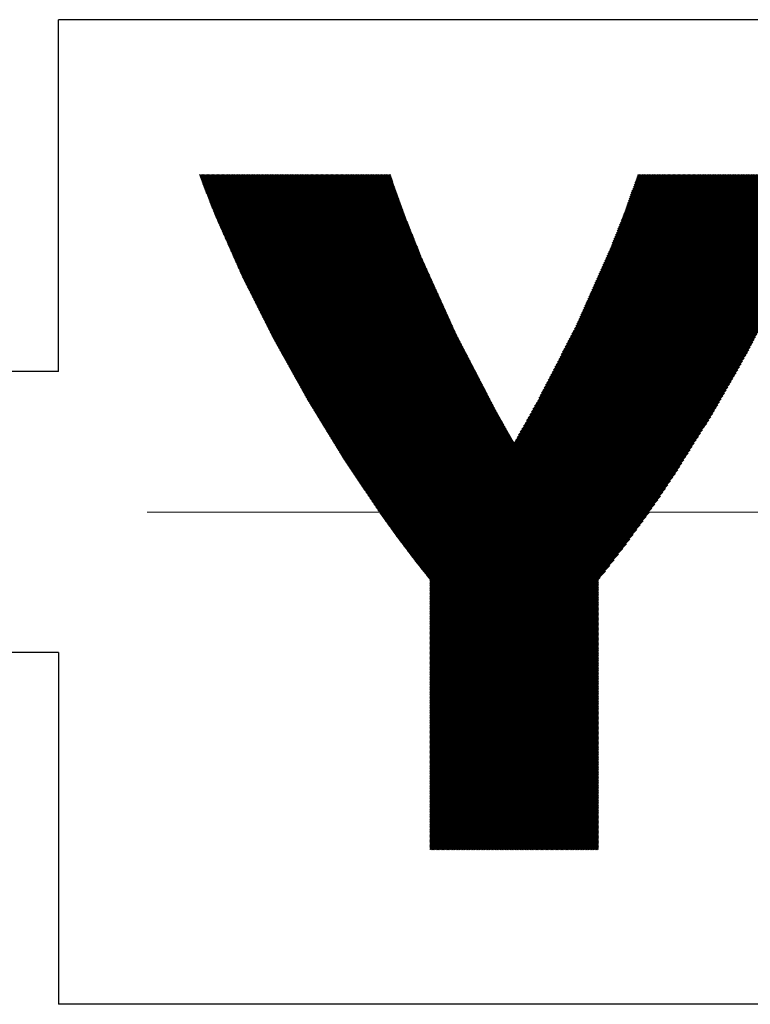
# Model space of a CAD drawing. Header units: millimetres. Extents: x 0 to 594, y 0 to 420.
# Tile 11 of 118: x 168.41 to 173.6, y 190.45 to 197.45. Entities that reach past the tile are written whole.
import ezdxf

# ---------------------------------------------------------------- set-up
doc = ezdxf.new("R2010")
doc.units = ezdxf.units.MM
doc.header["$LTSCALE"] = 0.257233
doc.linetypes.add('CENTER', pattern=[50.8, 31.75, -6.35, 6.35, -6.35])
doc.layers.add('NoLayerName_001', color=7, linetype='Continuous')
doc.layers.add('NoLayerName_002', color=7, linetype='Continuous')

# ---------------------------------------------------------------- blocks, each defined once
blk = doc.blocks.new('JZB_0011')
at = {"layer": 'NoLayerName_002', "color": 164, "linetype": 'Continuous', "lineweight": 25}
for p, q in [((0, 4.8345), (0.0054, 4.8399)), ((0.0024, 4.8279), (0.0143, 4.8399)), ((0.0047, 4.8214), (0.0232, 4.8399)), ((0.0071, 4.8149), (0.0321, 4.8399)), ((0.0095, 4.8084), (0.041, 4.8399)), ((0.0119, 4.8019), (0.05, 4.8399)), ((0.0143, 4.7954), (0.0589, 4.8399)), ((0.0167, 4.7889), (0.0678, 4.8399)), ((0.0191, 4.7823), (0.0767, 4.8399)), ((0.0215, 4.7758), (0.0856, 4.8399)), ((0.0239, 4.7693), (0.0945, 4.8399)), ((0.0264, 4.7629), (0.1034, 4.8399)), ((0.0289, 4.7565), (0.1123, 4.8399)), ((0.0315, 4.7501), (0.1212, 4.8399)), ((0.034, 4.7437), (0.1301, 4.8399)), ((0.0365, 4.7373), (0.139, 4.8399)), ((0.039, 4.7309), (0.1479, 4.8399)), ((0.0415, 4.7245), (0.1569, 4.8399)), ((0.044, 4.7181), (0.1658, 4.8399)), ((0.0465, 4.7117), (0.1747, 4.8399)), ((0.049, 4.7053), (0.1836, 4.8399)), ((0.0515, 4.6989), (0.1925, 4.8399)), ((0.054, 4.6925), (0.2014, 4.8399)), ((0.0566, 4.6861), (0.2103, 4.8399)), ((0.0591, 4.6797), (0.2192, 4.8399)), ((0.0616, 4.6733), (0.2281, 4.8399)), ((0.0641, 4.6669), (0.237, 4.8399)), ((0.0666, 4.6605), (0.2459, 4.8399)), ((0.0691, 4.6541), (0.2548, 4.8399)), ((0.0716, 4.6477), (0.2638, 4.8399)), ((0.0741, 4.6413), (0.2727, 4.8399)), ((0.0766, 4.6349), (0.2816, 4.8399)), ((0.0791, 4.6285), (0.2905, 4.8399)), ((0.0816, 4.6221), (0.2994, 4.8399)), ((0.0842, 4.6157), (0.3083, 4.8399)), ((0.0867, 4.6093), (0.3172, 4.8399)), ((0.0892, 4.6029), (0.3261, 4.8399)), ((0.0917, 4.5965), (0.335, 4.8399)), ((0.0942, 4.5901), (0.3439, 4.8399)), ((0.0967, 4.5837), (0.3528, 4.8399)), ((0.0992, 4.5773), (0.3617, 4.8399)), ((0.1017, 4.5709), (0.3707, 4.8399)), ((0.1042, 4.5645), (0.3796, 4.8399)), ((0.1067, 4.5582), (0.3885, 4.8399)), ((0.1093, 4.5518), (0.3974, 4.8399)), ((0.1121, 4.5457), (0.4063, 4.8399)), ((0.1148, 4.5395), (0.4152, 4.8399)), ((0.1175, 4.5333), (0.4241, 4.8399)), ((0.1203, 4.5271), (0.433, 4.8399)), ((0.123, 4.521), (0.4419, 4.8399)), ((0.1257, 4.5148), (0.4508, 4.8399)), ((0.1285, 4.5086), (0.4597, 4.8399)), ((0.1312, 4.5025), (0.4687, 4.8399)), ((0.134, 4.4963), (0.4776, 4.8399)), ((0.1367, 4.4901), (0.4865, 4.8399)), ((0.1394, 4.4839), (0.4954, 4.8399)), ((0.1422, 4.4778), (0.5043, 4.8399)), ((0.1449, 4.4716), (0.5132, 4.8399)), ((0.1476, 4.4654), (0.5221, 4.8399)), ((0.1504, 4.4592), (0.531, 4.8399)), ((0.1531, 4.4531), (0.5399, 4.8399)), ((0.1558, 4.4469), (0.5488, 4.8399)), ((0.1586, 4.4407), (0.5577, 4.8399)), ((0.1613, 4.4346), (0.5666, 4.8399)), ((0.1641, 4.4284), (0.5756, 4.8399)), ((0.1668, 4.4222), (0.5845, 4.8399)), ((0.1695, 4.416), (0.5934, 4.8399)), ((0.1723, 4.4099), (0.6023, 4.8399)), ((0.175, 4.4037), (0.6112, 4.8399)), ((0.1777, 4.3975), (0.6201, 4.8399)), ((0.1805, 4.3914), (0.629, 4.8399)), ((0.1832, 4.3852), (0.6379, 4.8399)), ((0.1859, 4.379), (0.6468, 4.8399)), ((0.1887, 4.3728), (0.6557, 4.8399)), ((0.1914, 4.3667), (0.6646, 4.8399)), ((0.1942, 4.3605), (0.6735, 4.8399)), ((0.1969, 4.3543), (0.6825, 4.8399)), ((0.1996, 4.3482), (0.6914, 4.8399)), ((0.2024, 4.342), (0.7003, 4.8399)), ((0.2051, 4.3358), (0.7092, 4.8399)), ((0.2078, 4.3296), (0.7181, 4.8399)), ((0.2106, 4.3235), (0.727, 4.8399)), ((0.2133, 4.3173), (0.7359, 4.8399)), ((0.216, 4.3111), (0.7448, 4.8399)), ((0.2188, 4.3049), (0.7537, 4.8399)), ((0.2215, 4.2988), (0.7626, 4.8399)), ((0.2243, 4.2926), (0.7715, 4.8399)), ((0.227, 4.2864), (0.7804, 4.8399)), ((0.2297, 4.2803), (0.7894, 4.8399)), ((0.2325, 4.2741), (0.7983, 4.8399)), ((0.2352, 4.2679), (0.8072, 4.8399)), ((0.2379, 4.2617), (0.8161, 4.8399)), ((0.2407, 4.2556), (0.825, 4.8399)), ((0.2434, 4.2494), (0.8339, 4.8399)), ((0.2461, 4.2432), (0.8428, 4.8399)), ((0.2489, 4.2371), (0.8517, 4.8399)), ((0.2516, 4.2309), (0.8606, 4.8399)), ((0.2544, 4.2247), (0.8695, 4.8399)), ((0.2571, 4.2185), (0.8784, 4.8399)), ((0.2598, 4.2124), (0.8873, 4.8399)), ((0.2626, 4.2062), (0.8963, 4.8399)), ((0.2653, 4.2), (0.9052, 4.8399)), ((0.268, 4.1939), (0.9141, 4.8399)), ((0.2708, 4.1877), (0.923, 4.8399)), ((0.2735, 4.1815), (0.9319, 4.8399)), ((0.2763, 4.1753), (0.9408, 4.8399)), ((0.279, 4.1692), (0.9497, 4.8399)), ((0.2817, 4.163), (0.9586, 4.8399)), ((0.2845, 4.1568), (0.9675, 4.8399)), ((0.2872, 4.1507), (0.9764, 4.8399)), ((0.2899, 4.1445), (0.9853, 4.8399)), ((0.2927, 4.1383), (0.9942, 4.8399)), ((0.2954, 4.1321), (1.0032, 4.8399)), ((0.2981, 4.126), (1.0121, 4.8399)), ((0.3009, 4.1198), (1.021, 4.8399)), ((0.3036, 4.1136), (1.0299, 4.8399)), ((0.3066, 4.1077), (1.0388, 4.8399)), ((0.3096, 4.1017), (1.0477, 4.8399)), ((0.3125, 4.0958), (1.0566, 4.8399)), ((0.3155, 4.0899), (1.0655, 4.8399)), ((0.3185, 4.084), (1.0744, 4.8399)), ((0.3215, 4.078), (1.0833, 4.8399)), ((0.3245, 4.0721), (1.0922, 4.8399)), ((0.3275, 4.0662), (1.1011, 4.8399)), ((0.3304, 4.0603), (1.1101, 4.8399)), ((0.3334, 4.0543), (1.119, 4.8399)), ((0.3364, 4.0484), (1.1279, 4.8399)), ((0.3394, 4.0425), (1.1368, 4.8399)), ((0.3424, 4.0366), (1.1457, 4.8399)), ((0.3453, 4.0306), (1.1546, 4.8399)), ((0.3483, 4.0247), (1.1635, 4.8399)), ((0.3513, 4.0188), (1.1724, 4.8399)), ((0.3543, 4.0129), (1.1813, 4.8399)), ((0.3573, 4.0069), (1.1902, 4.8399)), ((0.3603, 4.001), (1.1991, 4.8399)), ((0.3632, 3.9951), (1.208, 4.8399)), ((0.3662, 3.9891), (1.217, 4.8399)), ((0.3692, 3.9832), (1.2259, 4.8399)), ((0.3722, 3.9773), (1.2348, 4.8399)), ((0.3752, 3.9714), (1.2437, 4.8399)), ((0.3781, 3.9654), (1.2526, 4.8399)), ((0.3811, 3.9595), (1.2615, 4.8399)), ((0.3841, 3.9536), (1.2704, 4.8399)), ((0.3871, 3.9477), (1.2793, 4.8399)), ((0.3901, 3.9417), (1.2882, 4.8399)), ((0.3931, 3.9358), (1.2971, 4.8399)), ((0.396, 3.9299), (1.306, 4.8399)), ((0.399, 3.924), (1.315, 4.8399)), ((0.402, 3.918), (1.3239, 4.8399)), ((0.405, 3.9121), (1.3328, 4.8399)), ((0.408, 3.9062), (1.3417, 4.8399)), ((0.411, 3.9003), (1.3506, 4.8399)), ((0.4139, 3.8943), (1.3585, 4.8389)), ((0.4169, 3.8884), (1.3608, 4.8323)), ((1.4753, 2.1674), (4.1478, 4.8399)), ((1.4792, 2.1623), (4.1567, 4.8399)), ((1.483, 2.1572), (4.1656, 4.8399)), ((1.4868, 2.1522), (4.1746, 4.8399)), ((1.4907, 2.1471), (4.1835, 4.8399)), ((1.4945, 2.142), (4.1924, 4.8399)), ((1.4983, 2.1369), (4.2013, 4.8399)), ((1.5022, 2.1319), (4.2102, 4.8399)), ((1.506, 2.1268), (4.2191, 4.8399)), ((1.5098, 2.1217), (4.228, 4.8399)), ((1.5137, 2.1167), (4.2369, 4.8399)), ((1.5175, 2.1116), (4.2458, 4.8399)), ((1.5214, 2.1065), (4.2547, 4.8399)), ((1.5252, 2.1014), (4.2636, 4.8399)), ((1.529, 2.0964), (4.2726, 4.8399)), ((1.5329, 2.0913), (4.2815, 4.8399)), ((1.5368, 2.0864), (4.2904, 4.8399)), ((1.5408, 2.0814), (4.2993, 4.8399)), ((1.5447, 2.0764), (4.3082, 4.8399)), ((1.5486, 2.0714), (4.3171, 4.8399)), ((1.5526, 2.0665), (4.326, 4.8399)), ((1.5565, 2.0615), (4.3349, 4.8399)), ((1.5604, 2.0565), (4.3438, 4.8399)), ((1.5644, 2.0515), (4.3527, 4.8399)), ((1.5683, 2.0465), (4.3616, 4.8399)), ((1.5722, 2.0416), (4.3705, 4.8399)), ((1.5762, 2.0366), (4.3795, 4.8399)), ((1.5801, 2.0316), (4.3884, 4.8399)), ((1.584, 2.0266), (4.3973, 4.8399)), ((1.588, 2.0217), (4.4062, 4.8399)), ((1.5919, 2.0167), (4.4151, 4.8399)), ((1.5959, 2.0118), (4.424, 4.8399)), ((1.5999, 2.0068), (4.4329, 4.8399)), ((1.6038, 2.0019), (4.4418, 4.8399)), ((1.6078, 1.997), (4.4507, 4.8399)), ((1.6118, 1.9921), (4.4596, 4.8399)), ((1.6158, 1.9871), (4.4685, 4.8399)), ((1.6198, 1.9822), (4.4771, 4.8395)), ((2.2467, 2.9477), (4.1389, 4.8399)), ((2.2586, 2.9685), (4.13, 4.8399)), ((2.27, 2.9887), (4.1211, 4.8399)), ((2.2813, 3.009), (4.1122, 4.8399)), ((2.2927, 3.0293), (4.1033, 4.8399)), ((2.304, 3.0495), (4.0944, 4.8399)), ((2.3154, 3.0698), (4.0855, 4.8399)), ((2.3267, 3.0901), (4.0766, 4.8399)), ((2.3381, 3.1103), (4.0677, 4.8399)), ((2.3495, 3.1306), (4.0587, 4.8399)), ((2.3608, 3.1509), (4.0498, 4.8399)), ((2.3722, 3.1711), (4.0409, 4.8399)), ((2.3835, 3.1914), (4.032, 4.8399)), ((2.3949, 3.2117), (4.0231, 4.8399)), ((2.4056, 3.2313), (4.0142, 4.8399)), ((2.4149, 3.2495), (4.0053, 4.8399)), ((2.4243, 3.2678), (3.9964, 4.8399)), ((2.4336, 3.286), (3.9875, 4.8399)), ((2.4429, 3.3042), (3.9786, 4.8399)), ((2.4523, 3.3225), (3.9697, 4.8399)), ((2.4616, 3.3407), (3.9608, 4.8399)), ((2.4709, 3.359), (3.9518, 4.8399)), ((2.4803, 3.3772), (3.9429, 4.8399)), ((2.4896, 3.3955), (3.934, 4.8399)), ((2.4989, 3.4137), (3.9251, 4.8399)), ((2.5083, 3.4319), (3.9162, 4.8399)), ((2.5176, 3.4502), (3.9073, 4.8399)), ((2.5269, 3.4684), (3.8984, 4.8399)), ((2.5363, 3.4867), (3.8895, 4.8399)), ((2.5456, 3.5049), (3.8806, 4.8399)), ((2.555, 3.5232), (3.8717, 4.8399)), ((2.5643, 3.5414), (3.8628, 4.8399)), ((2.5736, 3.5597), (3.8539, 4.8399)), ((2.583, 3.5779), (3.8449, 4.8399)), ((2.5923, 3.5961), (3.836, 4.8399)), ((2.6016, 3.6144), (3.8271, 4.8399)), ((2.611, 3.6326), (3.8182, 4.8399)), ((2.6203, 3.6509), (3.8093, 4.8399)), ((2.6296, 3.6691), (3.8004, 4.8399)), ((2.639, 3.6874), (3.7915, 4.8399)), ((2.6483, 3.7056), (3.7826, 4.8399)), ((2.6576, 3.7239), (3.7737, 4.8399)), ((2.667, 3.7421), (3.7648, 4.8399)), ((2.6763, 3.7603), (3.7559, 4.8399)), ((2.6837, 3.7766), (3.747, 4.8399)), ((2.6908, 3.7927), (3.738, 4.8399)), ((2.698, 3.8087), (3.7291, 4.8399)), ((2.7051, 3.8248), (3.7202, 4.8399)), ((2.7123, 3.8408), (3.7113, 4.8399)), ((2.7194, 3.8569), (3.7024, 4.8399)), ((2.7266, 3.8729), (3.6935, 4.8399)), ((2.7337, 3.889), (3.6846, 4.8399)), ((2.7408, 3.905), (3.6757, 4.8399)), ((2.748, 3.9211), (3.6668, 4.8399)), ((2.7551, 3.9371), (3.6579, 4.8399)), ((2.7623, 3.9532), (3.649, 4.8399)), ((2.7694, 3.9692), (3.6401, 4.8399)), ((2.7766, 3.9853), (3.6311, 4.8399)), ((2.7837, 4.0013), (3.6222, 4.8399)), ((2.7908, 4.0174), (3.6133, 4.8399)), ((2.798, 4.0334), (3.6044, 4.8399)), ((2.8051, 4.0495), (3.5955, 4.8399)), ((2.8123, 4.0656), (3.5866, 4.8399)), ((2.8194, 4.0816), (3.5777, 4.8399)), ((2.8266, 4.0977), (3.5688, 4.8399)), ((2.8337, 4.1137), (3.5599, 4.8399)), ((2.8408, 4.1298), (3.551, 4.8399)), ((2.848, 4.1458), (3.5421, 4.8399)), ((2.8551, 4.1619), (3.5332, 4.8399)), ((2.8623, 4.1779), (3.5242, 4.8399)), ((2.8694, 4.194), (3.5153, 4.8399)), ((2.8766, 4.21), (3.5064, 4.8399)), ((2.8837, 4.2261), (3.4975, 4.8399)), ((2.8908, 4.2421), (3.4886, 4.8399)), ((2.898, 4.2582), (3.4797, 4.8399)), ((2.9051, 4.2742), (3.4708, 4.8399)), ((2.9123, 4.2903), (3.4619, 4.8399)), ((2.9192, 4.3061), (3.453, 4.8399)), ((2.9249, 4.3208), (3.4441, 4.8399)), ((2.9307, 4.3354), (3.4352, 4.8399)), ((2.9364, 4.35), (3.4262, 4.8399)), ((2.9421, 4.3647), (3.4173, 4.8399)), ((2.9479, 4.3793), (3.4084, 4.8399)), ((2.9536, 4.394), (3.3995, 4.8399)), ((2.9594, 4.4086), (3.3906, 4.8399)), ((2.9651, 4.4233), (3.3817, 4.8399)), ((2.9708, 4.4379), (3.3728, 4.8399)), ((2.9766, 4.4526), (3.3639, 4.8399)), ((2.9823, 4.4672), (3.355, 4.8399)), ((2.988, 4.4818), (3.3461, 4.8399)), ((2.9938, 4.4965), (3.3372, 4.8399)), ((2.9995, 4.5111), (3.3283, 4.8399)), ((3.0052, 4.5258), (3.3193, 4.8399)), ((3.011, 4.5404), (3.3104, 4.8399)), ((3.0167, 4.5551), (3.3015, 4.8399)), ((3.0224, 4.5697), (3.2926, 4.8399)), ((3.0275, 4.5837), (3.2837, 4.8399)), ((3.0324, 4.5975), (3.2748, 4.8399)), ((3.0373, 4.6112), (3.2659, 4.8399)), ((3.0421, 4.625), (3.257, 4.8399)), ((3.047, 4.6388), (3.2481, 4.8399)), ((3.0519, 4.6526), (3.2392, 4.8399)), ((3.0567, 4.6663), (3.2303, 4.8399)), ((3.0616, 4.6801), (3.2214, 4.8399)), ((3.0665, 4.6939), (3.2124, 4.8399)), ((3.0713, 4.7077), (3.2035, 4.8399)), ((3.0762, 4.7215), (3.1946, 4.8399)), ((3.0811, 4.7352), (3.1857, 4.8399)), ((3.0859, 4.749), (3.1768, 4.8399)), ((3.0908, 4.7628), (3.1679, 4.8399)), ((3.0957, 4.7766), (3.159, 4.8399)), ((3.1005, 4.7903), (3.1501, 4.8399)), ((3.1054, 4.8041), (3.1412, 4.8399)), ((3.1103, 4.8179), (3.1323, 4.8399)), ((3.1151, 4.8317), (3.1234, 4.8399)), ((0.4199, 3.8825), (1.363, 4.8256)), ((0.4229, 3.8765), (1.3653, 4.8189)), ((0.4259, 3.8706), (1.3675, 4.8123)), ((0.4288, 3.8647), (1.3698, 4.8056)), ((0.4318, 3.8588), (1.372, 4.799)), ((0.4348, 3.8528), (1.3743, 4.7923)), ((0.4378, 3.8469), (1.3765, 4.7857)), ((0.4408, 3.841), (1.3788, 4.7791)), ((0.4438, 3.8351), (1.3812, 4.7725)), ((0.4467, 3.8291), (1.3836, 4.766)), ((1.6238, 1.9773), (4.4734, 4.8269)), ((1.6278, 1.9724), (4.4683, 4.8129)), ((1.6318, 1.9675), (4.4631, 4.7988)), ((1.6358, 1.9626), (4.458, 4.7848)), ((1.6381, 1.956), (4.4526, 4.7705)), ((0.4497, 3.8232), (1.3859, 4.7594)), ((0.4527, 3.8173), (1.3883, 4.7529)), ((0.4557, 3.8114), (1.3907, 4.7464)), ((0.4587, 3.8054), (1.393, 4.7398)), ((0.4617, 3.7995), (1.3954, 4.7333)), ((0.4646, 3.7936), (1.3978, 4.7267)), ((0.4676, 3.7877), (1.4002, 4.7202)), ((0.4706, 3.7817), (1.4025, 4.7137)), ((0.4736, 3.7758), (1.4049, 4.7071)), ((0.4766, 3.7699), (1.4073, 4.7006)), ((0.4795, 3.7639), (1.4096, 4.694)), ((1.6381, 1.9471), (4.4471, 4.7561)), ((1.6381, 1.9382), (4.4416, 4.7417)), ((1.6381, 1.9293), (4.4361, 4.7273)), ((1.6381, 1.9204), (4.4307, 4.7129)), ((1.6381, 1.9115), (4.4252, 4.6985)), ((0.4825, 3.758), (1.412, 4.6875)), ((0.4855, 3.7521), (1.4144, 4.681)), ((0.4885, 3.7462), (1.4167, 4.6744)), ((0.4915, 3.7402), (1.4191, 4.6679)), ((0.4945, 3.7343), (1.4215, 4.6613)), ((0.4974, 3.7284), (1.4238, 4.6548)), ((0.5004, 3.7225), (1.4262, 4.6482)), ((0.5034, 3.7165), (1.4286, 4.6417)), ((0.5064, 3.7106), (1.4309, 4.6352)), ((0.5094, 3.7047), (1.4333, 4.6286)), ((0.5123, 3.6988), (1.4357, 4.6221)), ((1.6381, 1.9026), (4.4197, 4.6842)), ((1.6381, 1.8937), (4.414, 4.6696)), ((1.6381, 1.8848), (4.4079, 4.6545)), ((1.6381, 1.8759), (4.4017, 4.6395)), ((1.6381, 1.867), (4.3956, 4.6244)), ((0.5153, 3.6928), (1.438, 4.6155)), ((0.5183, 3.6869), (1.4404, 4.609)), ((0.5213, 3.681), (1.4428, 4.6025)), ((0.5243, 3.6751), (1.4451, 4.5959)), ((0.5273, 3.6691), (1.4475, 4.5894)), ((0.5304, 3.6634), (1.4499, 4.5828)), ((0.5336, 3.6577), (1.4523, 4.5763)), ((0.5368, 3.652), (1.4546, 4.5698)), ((0.54, 3.6462), (1.457, 4.5632)), ((0.5432, 3.6405), (1.4594, 4.5567)), ((0.5464, 3.6348), (1.4617, 4.5501)), ((1.6381, 1.858), (4.3895, 4.6094)), ((1.6381, 1.8491), (4.3833, 4.5943)), ((1.6381, 1.8402), (4.3772, 4.5793)), ((1.6381, 1.8313), (4.371, 4.5642)), ((0.5496, 3.6291), (1.4641, 4.5436)), ((0.5528, 3.6234), (1.4665, 4.5371)), ((0.5559, 3.6176), (1.4688, 4.5305)), ((0.5591, 3.6119), (1.4712, 4.524)), ((0.5623, 3.6062), (1.4736, 4.5174)), ((0.5655, 3.6005), (1.476, 4.511)), ((0.5687, 3.5948), (1.4786, 4.5046)), ((0.5719, 3.589), (1.4811, 4.4983)), ((0.5751, 3.5833), (1.4836, 4.4919)), ((0.5783, 3.5776), (1.4862, 4.4855)), ((1.6381, 1.8224), (4.3649, 4.5492)), ((1.6381, 1.8135), (4.3587, 4.5341)), ((1.6381, 1.8046), (4.3526, 4.5191)), ((1.6381, 1.7957), (4.3465, 4.504)), ((1.6381, 1.7868), (4.3403, 4.4889)), ((0.5815, 3.5719), (1.4887, 4.4792)), ((0.5846, 3.5662), (1.4913, 4.4728)), ((0.5878, 3.5604), (1.4938, 4.4664)), ((0.591, 3.5547), (1.4964, 4.4601)), ((0.5942, 3.549), (1.4989, 4.4537)), ((0.5974, 3.5433), (1.5015, 4.4473)), ((0.6006, 3.5376), (1.504, 4.441)), ((0.6038, 3.5318), (1.5065, 4.4346)), ((0.607, 3.5261), (1.5091, 4.4282)), ((0.6102, 3.5204), (1.5116, 4.4219)), ((0.6133, 3.5147), (1.5142, 4.4155)), ((1.6381, 1.7779), (4.3342, 4.4739)), ((1.6381, 1.769), (4.328, 4.4588)), ((1.6381, 1.7601), (4.3207, 4.4426)), ((1.6381, 1.7511), (4.3132, 4.4262)), ((0.6165, 3.509), (1.5167, 4.4092)), ((0.6197, 3.5033), (1.5193, 4.4028)), ((0.6229, 3.4975), (1.5218, 4.3964)), ((0.6261, 3.4918), (1.5244, 4.3901)), ((0.6293, 3.4861), (1.5269, 4.3837)), ((0.6325, 3.4804), (1.5294, 4.3773)), ((0.6357, 3.4747), (1.532, 4.371)), ((0.6389, 3.4689), (1.5345, 4.3646)), ((0.6421, 3.4632), (1.5371, 4.3582)), ((0.6452, 3.4575), (1.5396, 4.3519)), ((0.6484, 3.4518), (1.5422, 4.3455)), ((1.6381, 1.7422), (4.3057, 4.4098)), ((1.6381, 1.7333), (4.2982, 4.3934)), ((1.6381, 1.7244), (4.2907, 4.3769)), ((1.6381, 1.7155), (4.2831, 4.3605)), ((1.6381, 1.7066), (4.2756, 4.3441)), ((0.6516, 3.4461), (1.5447, 4.3391)), ((0.6548, 3.4403), (1.5473, 4.3328)), ((0.658, 3.4346), (1.5498, 4.3264)), ((0.6612, 3.4289), (1.5523, 4.3201)), ((0.6644, 3.4232), (1.5549, 4.3137)), ((0.6676, 3.4175), (1.5574, 4.3073)), ((0.6708, 3.4117), (1.56, 4.301)), ((0.6739, 3.406), (1.5625, 4.2946)), ((0.6771, 3.4003), (1.5651, 4.2882)), ((0.6803, 3.3946), (1.5676, 4.2819)), ((0.6835, 3.3889), (1.5701, 4.2755)), ((1.6381, 1.6977), (4.2681, 4.3277)), ((1.6381, 1.6888), (4.2606, 4.3113)), ((1.6381, 1.6799), (4.2531, 4.2949)), ((1.6381, 1.671), (4.2456, 4.2784)), ((0.6867, 3.3832), (1.5727, 4.2691)), ((0.6899, 3.3774), (1.5752, 4.2628)), ((0.6931, 3.3717), (1.5778, 4.2564)), ((0.6963, 3.366), (1.5803, 4.2501)), ((0.6995, 3.3603), (1.5829, 4.2437)), ((0.7026, 3.3546), (1.5857, 4.2376)), ((0.7058, 3.3488), (1.5884, 4.2314)), ((0.709, 3.3431), (1.5912, 4.2253)), ((0.7122, 3.3374), (1.594, 4.2192)), ((0.7154, 3.3317), (1.5968, 4.213)), ((0.7186, 3.326), (1.5995, 4.2069)), ((0.7218, 3.3202), (1.6023, 4.2008)), ((1.6381, 1.6621), (4.2381, 4.262)), ((1.6381, 1.6532), (4.2306, 4.2456)), ((1.6381, 1.6442), (4.2231, 4.2292)), ((1.6381, 1.6353), (4.2156, 4.2128)), ((0.725, 3.3145), (1.6051, 4.1946)), ((0.7282, 3.3088), (1.6079, 4.1885)), ((0.7314, 3.3031), (1.6106, 4.1824)), ((0.7345, 3.2974), (1.6134, 4.1762)), ((0.7377, 3.2916), (1.6162, 4.1701)), ((0.7409, 3.2859), (1.619, 4.164)), ((0.7441, 3.2802), (1.6217, 4.1578)), ((0.7473, 3.2745), (1.6245, 4.1517)), ((0.7505, 3.2688), (1.6273, 4.1456)), ((0.7537, 3.2631), (1.6301, 4.1394)), ((0.7569, 3.2573), (1.6328, 4.1333)), ((1.6381, 1.6264), (4.2081, 4.1964)), ((1.6381, 1.6175), (4.2006, 4.1799)), ((1.6381, 1.6086), (4.1931, 4.1635)), ((1.6381, 1.5997), (4.1855, 4.1471)), ((1.6381, 1.5908), (4.178, 4.1307)), ((0.7601, 3.2516), (1.6356, 4.1272)), ((0.7632, 3.2459), (1.6384, 4.121)), ((0.7664, 3.2402), (1.6412, 4.1149)), ((0.7696, 3.2345), (1.6439, 4.1088)), ((0.7729, 3.2289), (1.6467, 4.1026)), ((0.7763, 3.2233), (1.6495, 4.0965)), ((0.7797, 3.2178), (1.6523, 4.0904)), ((0.7831, 3.2123), (1.655, 4.0842)), ((0.7864, 3.2067), (1.6578, 4.0781)), ((0.7898, 3.2012), (1.6606, 4.072)), ((0.7932, 3.1957), (1.6634, 4.0658)), ((1.6381, 1.5819), (4.1705, 4.1143)), ((1.6381, 1.573), (4.163, 4.0979)), ((1.6381, 1.5641), (4.1555, 4.0814)), ((1.6381, 1.5552), (4.148, 4.065)), ((0.7966, 3.1901), (1.6661, 4.0597)), ((0.8, 3.1846), (1.6689, 4.0536)), ((0.8033, 3.1791), (1.6717, 4.0474)), ((0.8067, 3.1736), (1.6745, 4.0413)), ((0.8101, 3.168), (1.6772, 4.0352)), ((0.8135, 3.1625), (1.68, 4.029)), ((0.8169, 3.157), (1.6828, 4.0229)), ((0.8202, 3.1514), (1.6856, 4.0168)), ((0.8236, 3.1459), (1.6883, 4.0106)), ((0.827, 3.1404), (1.6911, 4.0045)), ((0.8304, 3.1348), (1.6939, 3.9984)), ((0.8338, 3.1293), (1.6967, 3.9922)), ((1.6381, 1.5463), (4.1405, 4.0486)), ((1.6381, 1.5373), (4.133, 4.0322)), ((1.6381, 1.5284), (4.1255, 4.0158)), ((1.6381, 1.5195), (4.1162, 3.9976)), ((0.8371, 3.1238), (1.6994, 3.9861)), ((0.8405, 3.1183), (1.7022, 3.98)), ((0.8439, 3.1127), (1.705, 3.9738)), ((0.8473, 3.1072), (1.7078, 3.9677)), ((0.8506, 3.1017), (1.7105, 3.9616)), ((0.854, 3.0961), (1.7133, 3.9554)), ((0.8574, 3.0906), (1.7161, 3.9493)), ((0.8608, 3.0851), (1.7189, 3.9432)), ((0.8642, 3.0796), (1.7216, 3.937)), ((0.8675, 3.074), (1.7244, 3.9309)), ((0.8709, 3.0685), (1.7272, 3.9248)), ((1.6381, 1.5106), (4.1067, 3.9792)), ((1.6381, 1.5017), (4.0972, 3.9608)), ((1.6381, 1.4928), (4.0877, 3.9424)), ((1.6381, 1.4839), (4.0783, 3.924)), ((0.8743, 3.063), (1.73, 3.9186)), ((0.8777, 3.0574), (1.7327, 3.9125)), ((0.8811, 3.0519), (1.7355, 3.9064)), ((0.8844, 3.0464), (1.7383, 3.9002)), ((0.8878, 3.0408), (1.7411, 3.8941)), ((0.8912, 3.0353), (1.7438, 3.888)), ((0.8946, 3.0298), (1.7466, 3.8818)), ((0.898, 3.0243), (1.7494, 3.8757)), ((0.9013, 3.0187), (1.7522, 3.8696)), ((0.9047, 3.0132), (1.7549, 3.8634)), ((0.9081, 3.0077), (1.7577, 3.8573)), ((0.9115, 3.0021), (1.7605, 3.8512)), ((1.6381, 1.475), (4.0688, 3.9056)), ((1.6381, 1.4661), (4.0593, 3.8872)), ((1.6381, 1.4572), (4.0498, 3.8688)), ((1.6381, 1.4483), (4.0403, 3.8504)), ((0.9148, 2.9966), (1.7633, 3.845)), ((0.9182, 2.9911), (1.766, 3.8389)), ((0.9216, 2.9856), (1.7688, 3.8328)), ((0.925, 2.98), (1.7716, 3.8266)), ((0.9284, 2.9745), (1.7744, 3.8205)), ((0.9317, 2.969), (1.7771, 3.8144)), ((0.9351, 2.9634), (1.7799, 3.8082)), ((0.9385, 2.9579), (1.7827, 3.8021)), ((0.9419, 2.9524), (1.7855, 3.796)), ((0.9453, 2.9468), (1.7882, 3.7898)), ((0.9486, 2.9413), (1.791, 3.7837)), ((1.6381, 1.4394), (4.0309, 3.8321)), ((1.6381, 1.4304), (4.0214, 3.8137)), ((1.6381, 1.4215), (4.0119, 3.7953)), ((0.952, 2.9358), (1.7938, 3.7776)), ((0.9554, 2.9303), (1.7966, 3.7714)), ((0.9588, 2.9247), (1.7993, 3.7653)), ((0.9621, 2.9192), (1.8021, 3.7592)), ((0.9655, 2.9137), (1.8049, 3.753)), ((0.9689, 2.9081), (1.8077, 3.7469)), ((0.9723, 2.9026), (1.8104, 3.7408)), ((0.9757, 2.8971), (1.8132, 3.7346)), ((0.979, 2.8916), (1.816, 3.7285)), ((0.9824, 2.886), (1.8188, 3.7224)), ((0.9858, 2.8805), (1.8215, 3.7162)), ((0.9892, 2.875), (1.8243, 3.7101)), ((1.6381, 1.4126), (4.0024, 3.7769)), ((1.6381, 1.4037), (3.9929, 3.7585)), ((1.6381, 1.3948), (3.9834, 3.7401)), ((1.6381, 1.3859), (3.974, 3.7217)), ((0.9926, 2.8694), (1.8271, 3.704)), ((0.9959, 2.8639), (1.8301, 3.698)), ((0.9993, 2.8584), (1.8331, 3.6922)), ((1.0027, 2.8528), (1.8361, 3.6863)), ((1.0061, 2.8473), (1.8392, 3.6804)), ((1.0095, 2.8418), (1.8422, 3.6746)), ((1.0128, 2.8363), (1.8453, 3.6687)), ((1.0162, 2.8307), (1.8483, 3.6628)), ((1.0196, 2.8252), (1.8514, 3.657)), ((1.023, 2.8197), (1.8544, 3.6511)), ((1.0264, 2.8142), (1.8574, 3.6452)), ((1.6381, 1.377), (3.9645, 3.7033)), ((1.6381, 1.3681), (3.955, 3.6849)), ((1.6381, 1.3592), (3.9455, 3.6665)), ((1.6381, 1.3503), (3.936, 3.6482)), ((1.03, 2.8089), (1.8605, 3.6394)), ((1.0336, 2.8035), (1.8635, 3.6335)), ((1.0371, 2.7982), (1.8666, 3.6276)), ((1.0407, 2.7929), (1.8696, 3.6218)), ((1.0443, 2.7875), (1.8727, 3.6159)), ((1.0478, 2.7822), (1.8757, 3.61)), ((1.0514, 2.7768), (1.8787, 3.6042)), ((1.055, 2.7715), (1.8818, 3.5983)), ((1.0585, 2.7662), (1.8848, 3.5924)), ((1.0621, 2.7608), (1.8879, 3.5866)), ((1.0657, 2.7555), (1.8909, 3.5807)), ((1.0692, 2.7501), (1.894, 3.5748)), ((1.6381, 1.3414), (3.9265, 3.6298)), ((1.6381, 1.3324), (3.9171, 3.6114)), ((1.6381, 1.3235), (3.9076, 3.593)), ((1.6381, 1.3146), (3.8981, 3.5746)), ((1.0728, 2.7448), (1.897, 3.569)), ((1.0764, 2.7395), (1.9, 3.5631)), ((1.08, 2.7341), (1.9031, 3.5573)), ((1.0835, 2.7288), (1.9061, 3.5514)), ((1.0871, 2.7234), (1.9092, 3.5455)), ((1.0907, 2.7181), (1.9122, 3.5397)), ((1.0942, 2.7128), (1.9153, 3.5338)), ((1.0978, 2.7074), (1.9183, 3.5279)), ((1.1014, 2.7021), (1.9213, 3.5221)), ((1.1049, 2.6967), (1.9244, 3.5162)), ((1.1085, 2.6914), (1.9274, 3.5103)), ((1.1121, 2.6861), (1.9305, 3.5045)), ((1.6381, 1.3057), (3.8868, 3.5544)), ((1.6381, 1.2968), (3.8751, 3.5337)), ((1.6381, 1.2879), (3.8633, 3.513)), ((1.1156, 2.6807), (1.9335, 3.4986)), ((1.1192, 2.6754), (1.9366, 3.4927)), ((1.1228, 2.67), (1.9396, 3.4869)), ((1.1263, 2.6647), (1.9427, 3.481)), ((1.1299, 2.6594), (1.9457, 3.4751)), ((1.1335, 2.654), (1.9487, 3.4693)), ((1.137, 2.6487), (1.9518, 3.4634)), ((1.1406, 2.6433), (1.9548, 3.4575)), ((1.1442, 2.638), (1.9579, 3.4517)), ((1.1478, 2.6327), (1.9609, 3.4458)), ((1.1513, 2.6273), (1.964, 3.4399)), ((1.1549, 2.622), (1.967, 3.4341)), ((1.6381, 1.279), (3.8515, 3.4924)), ((1.6381, 1.2701), (3.8397, 3.4717)), ((1.6381, 1.2612), (3.8279, 3.451)), ((1.6381, 1.2523), (3.8162, 3.4303)), ((1.1585, 2.6166), (1.97, 3.4282)), ((1.162, 2.6113), (1.9731, 3.4224)), ((1.1656, 2.606), (1.9761, 3.4165)), ((1.1692, 2.6006), (1.9792, 3.4106)), ((1.1727, 2.5953), (1.9822, 3.4048)), ((1.1763, 2.5899), (1.9853, 3.3989)), ((1.1799, 2.5846), (1.9883, 3.393)), ((1.1834, 2.5793), (1.9913, 3.3872)), ((1.187, 2.5739), (1.9944, 3.3813)), ((1.1906, 2.5686), (1.9974, 3.3754)), ((1.1941, 2.5632), (2.0005, 3.3696)), ((1.1977, 2.5579), (2.0035, 3.3637)), ((1.6381, 1.2434), (3.8044, 3.4096)), ((1.6381, 1.2345), (3.7926, 3.3889)), ((1.6381, 1.2255), (3.7808, 3.3682)), ((1.2013, 2.5526), (2.0066, 3.3578)), ((1.2049, 2.5472), (2.0096, 3.352)), ((1.2084, 2.5419), (2.0126, 3.3461)), ((1.212, 2.5365), (2.0157, 3.3402)), ((1.2156, 2.5312), (2.0187, 3.3344)), ((1.2191, 2.5259), (2.0218, 3.3285)), ((1.2227, 2.5205), (2.0248, 3.3226)), ((1.2263, 2.5152), (2.0279, 3.3168)), ((1.2298, 2.5098), (2.0309, 3.3109)), ((1.2334, 2.5045), (2.0339, 3.305)), ((1.237, 2.4992), (2.037, 3.2992)), ((1.2405, 2.4938), (2.04, 3.2933)), ((1.6381, 1.2166), (3.769, 3.3475)), ((1.6381, 1.2077), (3.7572, 3.3268)), ((1.6381, 1.1988), (3.7455, 3.3061)), ((1.2441, 2.4885), (2.0431, 3.2875)), ((1.2477, 2.4831), (2.0461, 3.2816)), ((1.2512, 2.4778), (2.0492, 3.2757)), ((1.2548, 2.4725), (2.0522, 3.2699)), ((1.2584, 2.4671), (2.0552, 3.264)), ((1.262, 2.4618), (2.0583, 3.2581)), ((1.2655, 2.4564), (2.0613, 3.2523)), ((1.2691, 2.4511), (2.0644, 3.2464)), ((1.2727, 2.4458), (2.0674, 3.2405)), ((1.2762, 2.4404), (2.0705, 3.2347)), ((1.2798, 2.4351), (2.0735, 3.2288)), ((1.2834, 2.4298), (2.0765, 3.2229)), ((1.6381, 1.1899), (3.7337, 3.2855)), ((1.6381, 1.181), (3.7219, 3.2648)), ((1.6381, 1.1721), (3.7101, 3.2441)), ((1.6381, 1.1632), (3.6983, 3.2234)), ((1.2872, 2.4246), (2.0796, 3.2171)), ((1.2909, 2.4195), (2.0826, 3.2112)), ((1.2946, 2.4143), (2.0857, 3.2053)), ((1.2983, 2.4091), (2.0887, 3.1995)), ((1.3021, 2.4039), (2.0918, 3.1936)), ((1.3058, 2.3987), (2.0948, 3.1877)), ((1.3095, 2.3935), (2.0979, 3.1819)), ((1.3132, 2.3883), (2.1009, 3.176)), ((1.3169, 2.3832), (2.1039, 3.1701)), ((1.3207, 2.378), (2.107, 3.1643)), ((1.3244, 2.3728), (2.1102, 3.1586)), ((1.3281, 2.3676), (2.1134, 3.1529)), ((1.6381, 1.1543), (3.6866, 3.2027)), ((1.6381, 1.1454), (3.6748, 3.182)), ((1.6381, 1.1365), (3.663, 3.1613)), ((1.3318, 2.3624), (2.1166, 3.1472)), ((1.3356, 2.3572), (2.1198, 3.1415)), ((1.3393, 2.352), (2.123, 3.1358)), ((1.343, 2.3469), (2.1262, 3.1301)), ((1.3467, 2.3417), (2.1294, 3.1244)), ((1.3505, 2.3365), (2.1326, 3.1186)), ((1.3542, 2.3313), (2.1358, 3.1129)), ((1.3579, 2.3261), (2.139, 3.1072)), ((1.3616, 2.3209), (2.1422, 3.1015)), ((1.3653, 2.3157), (2.1454, 3.0958)), ((1.3691, 2.3106), (2.1486, 3.0901)), ((1.3728, 2.3054), (2.1518, 3.0844)), ((1.6381, 1.1276), (3.6512, 3.1406)), ((1.6381, 1.1186), (3.6369, 3.1174)), ((1.6381, 1.1097), (3.6222, 3.0938)), ((1.3765, 2.3002), (2.155, 3.0787)), ((1.3802, 2.295), (2.1582, 3.0729)), ((1.384, 2.2898), (2.1614, 3.0672)), ((1.3877, 2.2846), (2.1646, 3.0615)), ((1.3914, 2.2794), (2.1678, 3.0558)), ((1.3951, 2.2743), (2.171, 3.0501)), ((1.3988, 2.2691), (2.1742, 3.0444)), ((1.4026, 2.2639), (2.1774, 3.0387)), ((1.4063, 2.2587), (2.1806, 3.033)), ((1.4101, 2.2536), (2.1838, 3.0273)), ((1.4139, 2.2485), (2.187, 3.0216)), ((1.4178, 2.2434), (2.1903, 3.016)), ((1.4216, 2.2384), (2.1935, 3.0103)), ((1.6381, 1.1008), (3.6074, 3.0701)), ((1.6381, 1.0919), (3.5927, 3.0465)), ((1.6381, 1.083), (3.578, 3.0228)), ((1.4254, 2.2333), (2.1968, 3.0046)), ((1.4293, 2.2282), (2.2, 2.999)), ((1.4331, 2.2232), (2.2033, 2.9933)), ((1.4369, 2.2181), (2.2065, 2.9876)), ((1.4408, 2.213), (2.2097, 2.982)), ((1.4446, 2.2079), (2.213, 2.9763)), ((1.4485, 2.2029), (2.2162, 2.9706)), ((1.4523, 2.1978), (2.2195, 2.965)), ((1.4561, 2.1927), (2.2227, 2.9593)), ((1.46, 2.1877), (2.226, 2.9537)), ((1.4638, 2.1826), (2.2293, 2.948)), ((1.4676, 2.1775), (2.2325, 2.9424)), ((1.6381, 1.0741), (3.5632, 2.9992)), ((1.6381, 1.0652), (3.5485, 2.9755)), ((1.6381, 1.0563), (3.5337, 2.9519)), ((1.4715, 2.1724), (2.2358, 2.9367)), ((1.6381, 1.0474), (3.519, 2.9282)), ((1.6381, 1.0385), (3.5043, 2.9046)), ((1.6381, 1.0296), (3.4895, 2.881)), ((1.6381, 1.0207), (3.4748, 2.8573)), ((1.6381, 1.0117), (3.4601, 2.8337)), ((1.6381, 1.0028), (3.4453, 2.81)), ((1.6381, 0.9939), (3.4306, 2.7864)), ((1.6381, 0.985), (3.4158, 2.7627)), ((1.6381, 0.9761), (3.4011, 2.7391)), ((1.6381, 0.9672), (3.3848, 2.7138)), ((1.6381, 0.9583), (3.3669, 2.6871)), ((1.6381, 0.9494), (3.3491, 2.6604)), ((1.6381, 0.9405), (3.3313, 2.6336)), ((1.6381, 0.9316), (3.3135, 2.6069)), ((1.6381, 0.9227), (3.2957, 2.5802)), ((1.6381, 0.9138), (3.2779, 2.5535)), ((1.6381, 0.9048), (3.2591, 2.5258)), ((1.6381, 0.8959), (3.2385, 2.4963)), ((1.6381, 0.887), (3.2178, 2.4667)), ((1.6381, 0.8781), (3.1972, 2.4372)), ((1.6381, 0.8692), (3.1765, 2.4076)), ((1.6381, 0.8603), (3.1559, 2.3781)), ((1.6381, 0.8514), (3.1346, 2.3479)), ((1.6381, 0.8425), (3.11, 2.3144)), ((1.6381, 0.8336), (3.0854, 2.2808)), ((1.6381, 0.8247), (3.0607, 2.2473)), ((1.6381, 0.8158), (3.0361, 2.2137)), ((1.6381, 0.8069), (3.011, 2.1798)), ((1.6381, 0.7979), (2.9802, 2.14)), ((1.6381, 0.789), (2.9493, 2.1002)), ((1.6381, 0.7801), (2.9184, 2.0604)), ((1.6381, 0.7712), (2.8868, 2.0199)), ((1.6381, 0.7623), (2.849, 1.9732)), ((1.6381, 0.7534), (2.838, 1.9533)), ((1.6381, 0.7445), (2.838, 1.9444)), ((1.6381, 0.7356), (2.838, 1.9355)), ((1.6381, 0.7267), (2.838, 1.9266)), ((1.6381, 0.7178), (2.838, 1.9177)), ((1.6381, 0.7089), (2.838, 1.9087)), ((1.6381, 0.7), (2.838, 1.8998)), ((1.6381, 0.691), (2.838, 1.8909)), ((1.6381, 0.6821), (2.838, 1.882)), ((1.6381, 0.6732), (2.838, 1.8731)), ((1.6381, 0.6643), (2.838, 1.8642)), ((1.6381, 0.6554), (2.838, 1.8553)), ((1.6381, 0.6465), (2.838, 1.8464)), ((1.6381, 0.6376), (2.838, 1.8375)), ((1.6381, 0.6287), (2.838, 1.8286)), ((1.6381, 0.6198), (2.838, 1.8197)), ((1.6381, 0.6109), (2.838, 1.8108)), ((1.6381, 0.602), (2.838, 1.8018)), ((1.6381, 0.593), (2.838, 1.7929)), ((1.6381, 0.5841), (2.838, 1.784)), ((1.6381, 0.5752), (2.838, 1.7751)), ((1.6381, 0.5663), (2.838, 1.7662)), ((1.6381, 0.5574), (2.838, 1.7573)), ((1.6381, 0.5485), (2.838, 1.7484)), ((1.6381, 0.5396), (2.838, 1.7395)), ((1.6381, 0.5307), (2.838, 1.7306)), ((1.6381, 0.5218), (2.838, 1.7217)), ((1.6381, 0.5129), (2.838, 1.7128)), ((1.6381, 0.504), (2.838, 1.7039)), ((1.6381, 0.4951), (2.838, 1.6949)), ((1.6381, 0.4861), (2.838, 1.686)), ((1.6381, 0.4772), (2.838, 1.6771)), ((1.6381, 0.4683), (2.838, 1.6682)), ((1.6381, 0.4594), (2.838, 1.6593)), ((1.6381, 0.4505), (2.838, 1.6504)), ((1.6381, 0.4416), (2.838, 1.6415)), ((1.6381, 0.4327), (2.838, 1.6326)), ((1.6381, 0.4238), (2.838, 1.6237)), ((1.6381, 0.4149), (2.838, 1.6148)), ((1.6381, 0.406), (2.838, 1.6059)), ((1.6381, 0.3971), (2.838, 1.5969)), ((1.6381, 0.3882), (2.838, 1.588)), ((1.6381, 0.3792), (2.838, 1.5791)), ((1.6381, 0.3703), (2.838, 1.5702)), ((1.6381, 0.3614), (2.838, 1.5613)), ((1.6381, 0.3525), (2.838, 1.5524)), ((1.6381, 0.3436), (2.838, 1.5435)), ((1.6381, 0.3347), (2.838, 1.5346)), ((1.6381, 0.3258), (2.838, 1.5257)), ((1.6381, 0.3169), (2.838, 1.5168)), ((1.6381, 0.308), (2.838, 1.5079)), ((1.6381, 0.2991), (2.838, 1.499)), ((1.6381, 0.2902), (2.838, 1.49)), ((1.6381, 0.2813), (2.838, 1.4811)), ((1.6381, 0.2723), (2.838, 1.4722)), ((1.6381, 0.2634), (2.838, 1.4633)), ((1.6381, 0.2545), (2.838, 1.4544)), ((1.6381, 0.2456), (2.838, 1.4455)), ((1.6381, 0.2367), (2.838, 1.4366)), ((1.6381, 0.2278), (2.838, 1.4277)), ((1.6381, 0.2189), (2.838, 1.4188)), ((1.6381, 0.21), (2.838, 1.4099)), ((1.6381, 0.2011), (2.838, 1.401)), ((1.6381, 0.1922), (2.838, 1.3921)), ((1.6381, 0.1833), (2.838, 1.3831)), ((1.6381, 0.1744), (2.838, 1.3742)), ((1.6381, 0.1654), (2.838, 1.3653)), ((1.6381, 0.1565), (2.838, 1.3564)), ((1.6381, 0.1476), (2.838, 1.3475)), ((1.6381, 0.1387), (2.838, 1.3386)), ((1.6381, 0.1298), (2.838, 1.3297)), ((1.6381, 0.1209), (2.838, 1.3208)), ((1.6381, 0.112), (2.838, 1.3119)), ((1.6381, 0.1031), (2.838, 1.303)), ((1.6381, 0.0942), (2.838, 1.2941)), ((1.6381, 0.0853), (2.838, 1.2852)), ((1.6381, 0.0764), (2.838, 1.2762)), ((1.6381, 0.0675), (2.838, 1.2673)), ((1.6381, 0.0585), (2.838, 1.2584)), ((1.6381, 0.0496), (2.838, 1.2495)), ((1.6381, 0.0407), (2.838, 1.2406)), ((1.6455, 0.0392), (2.838, 1.2317)), ((1.6543, 0.039), (2.838, 1.2228)), ((1.6632, 0.039), (2.838, 1.2139)), ((1.6721, 0.039), (2.838, 1.205)), ((1.681, 0.039), (2.838, 1.1961)), ((1.6899, 0.039), (2.838, 1.1872)), ((1.6988, 0.039), (2.838, 1.1783)), ((1.7077, 0.039), (2.838, 1.1693)), ((1.7166, 0.039), (2.838, 1.1604)), ((1.7255, 0.039), (2.838, 1.1515)), ((1.7344, 0.039), (2.838, 1.1426)), ((1.7433, 0.039), (2.838, 1.1337)), ((1.7522, 0.039), (2.838, 1.1248)), ((1.7612, 0.039), (2.838, 1.1159)), ((1.7701, 0.039), (2.838, 1.107)), ((1.779, 0.039), (2.838, 1.0981)), ((1.7879, 0.039), (2.838, 1.0892)), ((1.7968, 0.039), (2.838, 1.0803)), ((1.8057, 0.039), (2.838, 1.0714)), ((1.8146, 0.039), (2.838, 1.0624)), ((1.8235, 0.039), (2.838, 1.0535)), ((1.8324, 0.039), (2.838, 1.0446)), ((1.8413, 0.039), (2.838, 1.0357)), ((1.8502, 0.039), (2.838, 1.0268)), ((1.8591, 0.039), (2.838, 1.0179)), ((1.8681, 0.039), (2.838, 1.009)), ((1.877, 0.039), (2.838, 1.0001)), ((1.8859, 0.039), (2.838, 0.9912)), ((1.8948, 0.039), (2.838, 0.9823)), ((1.9037, 0.039), (2.838, 0.9734)), ((1.9126, 0.039), (2.838, 0.9645)), ((1.9215, 0.039), (2.838, 0.9555)), ((1.9304, 0.039), (2.838, 0.9466)), ((1.9393, 0.039), (2.838, 0.9377)), ((1.9482, 0.039), (2.838, 0.9288)), ((1.9571, 0.039), (2.838, 0.9199)), ((1.966, 0.039), (2.838, 0.911)), ((1.975, 0.039), (2.838, 0.9021)), ((1.9839, 0.039), (2.838, 0.8932)), ((1.9928, 0.039), (2.838, 0.8843)), ((2.0017, 0.039), (2.838, 0.8754)), ((2.0106, 0.039), (2.838, 0.8665)), ((2.0195, 0.039), (2.838, 0.8575)), ((2.0284, 0.039), (2.838, 0.8486)), ((2.0373, 0.039), (2.838, 0.8397)), ((2.0462, 0.039), (2.838, 0.8308)), ((2.0551, 0.039), (2.838, 0.8219)), ((2.064, 0.039), (2.838, 0.813)), ((2.0729, 0.039), (2.838, 0.8041)), ((2.0819, 0.039), (2.838, 0.7952)), ((2.0908, 0.039), (2.838, 0.7863)), ((2.0997, 0.039), (2.838, 0.7774)), ((2.1086, 0.039), (2.838, 0.7685)), ((2.1175, 0.039), (2.838, 0.7596)), ((2.1264, 0.039), (2.838, 0.7506)), ((2.1353, 0.039), (2.838, 0.7417)), ((2.1442, 0.039), (2.838, 0.7328)), ((2.1531, 0.039), (2.838, 0.7239)), ((2.162, 0.039), (2.838, 0.715)), ((2.1709, 0.039), (2.838, 0.7061)), ((2.1798, 0.039), (2.838, 0.6972)), ((2.1888, 0.039), (2.838, 0.6883)), ((2.1977, 0.039), (2.838, 0.6794)), ((2.2066, 0.039), (2.838, 0.6705)), ((2.2155, 0.039), (2.838, 0.6616)), ((2.2244, 0.039), (2.838, 0.6527)), ((2.2333, 0.039), (2.838, 0.6437)), ((2.2422, 0.039), (2.838, 0.6348)), ((2.2511, 0.039), (2.838, 0.6259)), ((2.26, 0.039), (2.838, 0.617)), ((2.2689, 0.039), (2.838, 0.6081)), ((2.2778, 0.039), (2.838, 0.5992)), ((2.2868, 0.039), (2.838, 0.5903)), ((2.2957, 0.039), (2.838, 0.5814)), ((2.3046, 0.039), (2.838, 0.5725)), ((2.3135, 0.039), (2.838, 0.5636)), ((2.3224, 0.039), (2.838, 0.5547)), ((2.3313, 0.039), (2.838, 0.5458)), ((2.3402, 0.039), (2.838, 0.5368)), ((2.3491, 0.039), (2.838, 0.5279)), ((2.358, 0.039), (2.838, 0.519)), ((2.3669, 0.039), (2.838, 0.5101)), ((2.3758, 0.039), (2.838, 0.5012)), ((2.3847, 0.039), (2.838, 0.4923)), ((2.3937, 0.039), (2.838, 0.4834)), ((2.4026, 0.039), (2.838, 0.4745)), ((2.4115, 0.039), (2.838, 0.4656)), ((2.4204, 0.039), (2.838, 0.4567)), ((2.4293, 0.039), (2.838, 0.4478)), ((2.4382, 0.039), (2.838, 0.4389)), ((2.4471, 0.039), (2.838, 0.4299)), ((2.456, 0.039), (2.838, 0.421)), ((2.4649, 0.039), (2.838, 0.4121)), ((2.4738, 0.039), (2.838, 0.4032)), ((2.4827, 0.039), (2.838, 0.3943)), ((2.4916, 0.039), (2.838, 0.3854)), ((2.5006, 0.039), (2.838, 0.3765)), ((2.5095, 0.039), (2.838, 0.3676)), ((2.5184, 0.039), (2.838, 0.3587)), ((2.5273, 0.039), (2.838, 0.3498)), ((2.5362, 0.039), (2.838, 0.3409)), ((2.5451, 0.039), (2.838, 0.332)), ((2.554, 0.039), (2.838, 0.323)), ((2.5629, 0.039), (2.838, 0.3141)), ((2.5718, 0.039), (2.838, 0.3052)), ((2.5807, 0.039), (2.838, 0.2963)), ((2.5896, 0.039), (2.838, 0.2874)), ((2.5985, 0.039), (2.838, 0.2785)), ((2.6075, 0.039), (2.838, 0.2696)), ((2.6164, 0.039), (2.838, 0.2607)), ((2.6253, 0.039), (2.838, 0.2518)), ((2.6342, 0.039), (2.838, 0.2429)), ((2.6431, 0.039), (2.838, 0.234)), ((2.652, 0.039), (2.838, 0.2251)), ((2.6609, 0.039), (2.838, 0.2161)), ((2.6698, 0.039), (2.838, 0.2072)), ((2.6787, 0.039), (2.838, 0.1983)), ((2.6876, 0.039), (2.838, 0.1894)), ((2.6965, 0.039), (2.838, 0.1805)), ((2.7054, 0.039), (2.838, 0.1716)), ((2.7144, 0.039), (2.838, 0.1627)), ((2.7233, 0.039), (2.838, 0.1538)), ((2.7322, 0.039), (2.838, 0.1449)), ((2.7411, 0.039), (2.838, 0.136)), ((2.75, 0.039), (2.838, 0.1271)), ((2.7589, 0.039), (2.838, 0.1181)), ((2.7678, 0.039), (2.838, 0.1092)), ((2.7767, 0.039), (2.838, 0.1003)), ((2.7856, 0.039), (2.838, 0.0914)), ((2.7945, 0.039), (2.838, 0.0825)), ((2.8034, 0.039), (2.838, 0.0736)), ((2.8123, 0.039), (2.838, 0.0647)), ((2.8213, 0.039), (2.838, 0.0558)), ((2.8302, 0.039), (2.838, 0.0469))]:
    blk.add_line(p, q, dxfattribs=at)

msp = doc.modelspace()

# ---------------------------------------------------------------- linework, layer by layer
at = {"layer": 'NoLayerName_001', "color": 7, "linetype": 'Continuous', "lineweight": 25}
for p, q in [((168.6831, 194.9516), (168.6831, 197.4516)), ((202.6831, 197.4516), (168.6831, 197.4516)), ((168.6831, 194.9516), (158.1831, 194.9516)), ((168.6831, 192.9516), (158.1831, 192.9516)), ((168.6831, 192.9516), (168.6831, 190.4516)), ((202.6831, 190.4516), (168.6831, 190.4516))]:
    msp.add_line(p, q, dxfattribs=at)
at = {"layer": 'NoLayerName_001', "color": 2, "linetype": 'CENTER', "lineweight": 13}
msp.add_line((216.6831, 193.9516), (154.6831, 193.9516), dxfattribs=at)

# ---------------------------------------------------------------- block references
at = {"layer": 'NoLayerName_001'}
msp.add_blockref('JZB_0011', (169.6851, 191.5118), dxfattribs=at)

doc.saveas('drawing.dxf')
